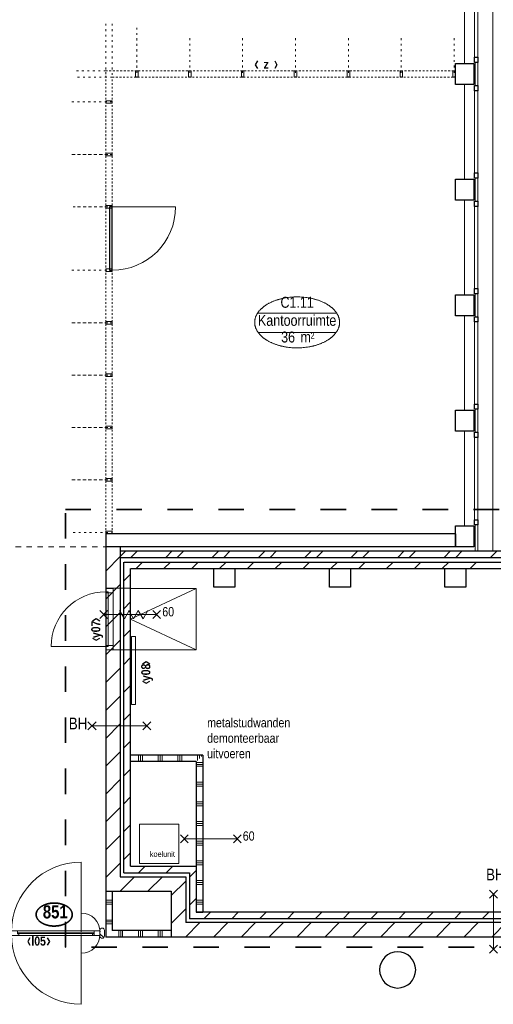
# Model space of a CAD drawing. Header units: millimetres. Extents: x 274611 to 571164, y 158736 to 298905.
# Tile 75 of 172: x 498463 to 505683, y 203819 to 218809. Entities that reach past the tile are written whole.
import ezdxf
from ezdxf.enums import TextEntityAlignment as Align

# ---------------------------------------------------------------- set-up
doc = ezdxf.new("R2010")
doc.units = ezdxf.units.MM
doc.header["$LTSCALE"] = 400
doc.header["$PDMODE"] = 1
doc.header["$PDSIZE"] = 15
for name, pattern in [('STYLE_01', [0.416641, 0.208282, -0.208359]), ('STYLE_05', [0.208282, 0.069427, -0.138855]), ('STYLE_06', [1.041641, 0.625, -0.208282, 0.069427, -0.138931]), ('STYLE_21', [0.138889, 0.069444, -0.069444]), ('STYLE_22', [1.944444, 0.972222, -0.972222])]:
    doc.linetypes.add(name, pattern=pattern)
for name, color, linetype, lineweight in [('BA-Brandveiligheid', 7, 'Continuous', 15), ('Binnenkozijnen', 140, 'Continuous', 15), ('Buitenkozijnen', 140, 'Continuous', 15), ('Detailaanduiding', 5, 'Continuous', 70), ('Fragmentaanduiding', 1, 'STYLE_22', 35), ('Interieur-deur', 43, 'Continuous', 9), ('Interieur-scheidingswand-horizontaal', 5, 'Continuous', 25), ('Interieur-systeemwand glas', 140, 'STYLE_21', 15), ('Kozijnmerken', 43, 'Continuous', 9), ('Lijn-stramien', 5, 'STYLE_06', 9), ('mat-baksteen', 5, 'Continuous', 25), ('mat-beton (ihwg)', 5, 'Continuous', 25), ('mat-glas-hor', 5, 'Continuous', 15), ('mat-kalkzandsteen', 5, 'Continuous', 25), ('mat-naaldhout', 140, 'Continuous', 15), ('mat-scheidingswand-horizontaal', 5, 'Continuous', 25), ('mat-scheidingswand-vertikaal', 5, 'Continuous', 25), ('None', 7, 'Continuous', 9), ('Ruimtenummers', 5, 'Continuous', 25), ('Tekst', 140, 'Continuous', 15)]:
    doc.layers.add(name, color=color, linetype=linetype, lineweight=lineweight)
doc.styles.add('Abadi MT Condensed Light', font='txt', dxfattribs={"height": 176.388889})
doc.styles.add('Arial Narrow', font='ARIALN.TTF', dxfattribs={"height": 222.25})
doc.styles.add('Arial Narrow (bold)', font='ARIALNB.TTF', dxfattribs={"height": 172.861111})
doc.styles.get("Standard").update_dxf_attribs({"font": 'arial.ttf'})

# ---------------------------------------------------------------- blocks, each defined once
blk = doc.blocks.new('*X358')
at = {"layer": 'None', "lineweight": 9}
for p, q in [((-8100, 5471), (-8100, 5571)), ((-8070, 5471), (-8070, 5571)), ((-8040, 5471), (-8040, 5571)), ((-7800, 5471), (-7800, 5571)), ((-7770, 5471), (-7770, 5571)), ((-7740, 5471), (-7740, 5571)), ((-7500, 5471), (-7500, 5571)), ((-7470, 5471), (-7470, 5571)), ((-7440, 5471), (-7440, 5571)), ((-7200, 5490), (-7200, 5571)), ((-7170, 5520), (-7170, 5571)), ((-7140, 5550), (-7140, 5571))]:
    blk.add_line(p, q, dxfattribs=at)
blk = doc.blocks.new('*X359')
at = {"layer": 'None', "lineweight": 9}
for p, q in [((-7218.9, 5460), (-7118.9, 5460)), ((-7218.9, 5430), (-7118.9, 5430)), ((-7218.9, 5400), (-7118.9, 5400)), ((-7218.9, 5160), (-7118.9, 5160)), ((-7218.9, 5130), (-7118.9, 5130)), ((-7218.9, 5100), (-7118.9, 5100)), ((-7218.9, 4860), (-7118.9, 4860)), ((-7218.9, 4830), (-7118.9, 4830)), ((-7218.9, 4800), (-7118.9, 4800)), ((-7218.9, 4560), (-7118.9, 4560)), ((-7218.9, 4530), (-7118.9, 4530)), ((-7218.9, 4500), (-7118.9, 4500)), ((-7218.9, 4260), (-7118.9, 4260)), ((-7218.9, 4230), (-7118.9, 4230)), ((-7218.9, 4200), (-7118.9, 4200)), ((-7218.9, 3960), (-7118.9, 3960)), ((-7218.9, 3930), (-7118.9, 3930)), ((-7218.9, 3900), (-7118.9, 3900)), ((-7218.9, 3660), (-7118.9, 3660)), ((-7218.9, 3630), (-7118.9, 3630)), ((-7218.9, 3600), (-7118.9, 3600)), ((-7218.9, 3360), (-7118.9, 3360)), ((-7218.9, 3330), (-7118.9, 3330)), ((-7218.9, 3300), (-7118.9, 3300))]:
    blk.add_line(p, q, dxfattribs=at)
blk = doc.blocks.new('*X466')
at = {"layer": 'None', "lineweight": 9}
for p, q in [((-8322, 8224), (-8219, 8327)), ((-8322, 7800), (-8219, 7903)), ((-8322, 7376), (-8219, 7479)), ((-8322, 6952), (-8219, 7055)), ((-8322, 6527), (-8219, 6630)), ((-8322, 6103), (-8219, 6206)), ((-8322, 5679), (-8219, 5782)), ((-8322, 5255), (-8219, 5358)), ((-8322, 4830), (-8219, 4933)), ((-8322, 4406), (-8219, 4509)), ((-8322, 3982), (-8219, 4085))]:
    blk.add_line(p, q, dxfattribs=at)
blk = doc.blocks.new('*X467')
at = {"layer": 'None', "lineweight": 9}
for p, q in [((-8599, 8372), (-8379, 8592)), ((-8599, 7947), (-8379, 8167)), ((-8599, 7523), (-8379, 7743)), ((-8599, 7099), (-8379, 7319)), ((-8599, 6675), (-8379, 6895)), ((-8599, 6250), (-8379, 6470)), ((-8599, 5826), (-8379, 6046)), ((-8599, 5402), (-8379, 5622)), ((-8599, 4978), (-8379, 5198)), ((-8599, 4553), (-8379, 4773)), ((-8599, 4129), (-8379, 4349)), ((-8599, 3705), (-8379, 3925))]:
    blk.add_line(p, q, dxfattribs=at)
blk = doc.blocks.new('*U882')
at = {"layer": 'Interieur-deur', "color": 140, "linetype": 'Continuous', "lineweight": 15}
blk.add_line((-7535, 13918), (-8499, 13918), dxfattribs=at)
at = {"layer": 'Interieur-deur', "color": 92, "linetype": 'Continuous', "lineweight": 25}
blk.add_lwpolyline([(-8499, 12952), (-8499, 13918), (-8539, 13918), (-8539, 12952)], close=True, dxfattribs=at)
at = {"layer": 'Interieur-deur', "color": 140, "linetype": 'Continuous', "lineweight": 15}
blk.add_arc((-8499, 13918), 966, 270, 0, dxfattribs=at)
at = {"layer": 'Interieur-systeemwand glas', "color": 43, "linetype": 'Continuous', "lineweight": 9}
for points in [[(-8499, 13898), (-8499, 13938), (-8599, 13938), (-8599, 13898)], [(-8499, 12932), (-8499, 12972), (-8599, 12972), (-8599, 12932)]]:
    blk.add_lwpolyline(points, close=True, dxfattribs=at)
at = {"layer": 'Lijn-stramien', "color": 8, "linetype": 'STYLE_05', "lineweight": 5}
for p, q in [((-8499, 13918), (-9075, 13918)), ((-8499, 12952), (-9075, 12952))]:
    blk.add_line(p, q, dxfattribs=at)
at = {"layer": 'None', "linetype": 'Continuous', "lineweight": 5}
for p in [(-8499, 13918), (-8499, 12952)]:
    blk.add_point(p, dxfattribs=at)
blk = doc.blocks.new('*X890')
at = {"layer": 'None', "lineweight": 5}
blk.add_line((-8775, 2892), (-8774, 2894), dxfattribs=at)
blk = doc.blocks.new('*U891')
at = {"layer": 'mat-glas-hor', "color": 140, "lineweight": 15}
blk.add_lwpolyline([(-8780, 2866), (-9933, 2866), (-9933, 2854), (-8780, 2854)], close=True, dxfattribs=at)
at = {"layer": 'mat-naaldhout', "color": 140, "linetype": 'Continuous', "lineweight": 15}
for points in [[(-9945, 2852), (-9920, 2852), (-9920, 2826), (-10034, 2826), (-10034, 2894), (-9945, 2894)], [(-8775, 2852), (-8800, 2852), (-8800, 2826), (-8686, 2826), (-8686, 2894), (-8775, 2894)]]:
    blk.add_lwpolyline(points, close=True, dxfattribs=at)
at = {"layer": 'None', "color": 43, "linetype": 'Continuous', "lineweight": 9}
for p, q in [((-8971, 3943), (-8971, 2880)), ((-8971, 1777), (-8971, 2840))]:
    blk.add_line(p, q, dxfattribs=at)
at = {"layer": 'None', "color": 8, "lineweight": 5}
blk.add_lwpolyline([(-10034, 2826), (-10034, 2894), (-8775, 2894), (-8775, 2826)], close=True, dxfattribs=at)
at = {"layer": 'None', "color": 43, "linetype": 'Continuous', "lineweight": 9}
for centre, radius, start, end in [((-8971, 2880), 1063, 90, 180), ((-8971, 2880), 286, 0, 90), ((-8971, 2840), 1063, 180, 270), ((-8971, 2840), 285, 270, 0)]:
    blk.add_arc(centre, radius, start, end, dxfattribs=at)
at = {"layer": 'mat-naaldhout', "color": 140}
blk.add_blockref('*X890', (0, 0), dxfattribs=at)
blk = doc.blocks.new('*X30')
at = {"layer": 'None', "lineweight": 5}
blk.add_line((-24, -24), (34, 34), dxfattribs=at)
blk = doc.blocks.new('houten stijl 67 x 114')
at = {"layer": 'mat-naaldhout', "color": 140, "linetype": 'Continuous', "lineweight": 15, "flags": 128}
blk.add_lwpolyline([(33.5, 0), (33.5, 0, -0.4142136), (0, -33.5), (0, -33.5, -0.4142136), (-33.5, 0), (-33.5, 88), (-33.5, 88, -0.4142136), (0, 121.5), (0, 121.5, -0.4142136), (33.5, 88)], format="xyb", close=True, dxfattribs=at)
at = {"layer": 'mat-naaldhout', "color": 140}
blk.add_blockref('*X30', (0, 0), dxfattribs=at)
blk = doc.blocks.new('*U897')
at = {"layer": 'None', "color": 7}
blk.add_blockref('*U891', (0, 0), dxfattribs=at)
at = {"layer": 'None', "color": 7, "xscale": -1}
blk.add_blockref('houten stijl 67 x 114', (-8652, 2816), dxfattribs=at)
blk = doc.blocks.new('Kolom O 550')
at = {"layer": 'mat-beton (ihwg)', "lineweight": 25}
blk.add_circle((0, 0), 275, dxfattribs=at)
blk = doc.blocks.new('Gevelpui best 1410 (2D)')
at = {"layer": 'Buitenkozijnen', "lineweight": 15}
for p, q in [((-260, 0), (-260, -1410)), ((-260, 0), (-210, 0)), ((-210, 0), (-210, -1410)), ((-260, -1410), (-210, -1410))]:
    blk.add_line(p, q, dxfattribs=at)
at = {"layer": 'Buitenkozijnen', "color": 92, "lineweight": 25}
for points in [[(-260, 0), (-210, 0), (-210, -80), (-260, -80)], [(-260, -1330), (-210, -1330), (-210, -1410), (-260, -1410)]]:
    blk.add_lwpolyline(points, close=True, dxfattribs=at)
at = {"layer": 'None', "color": 43, "linetype": 'Continuous', "lineweight": 9}
blk.add_line((-410, 15), (-410, -1425), dxfattribs=at)
blk = doc.blocks.new('*X1029')
at = {"layer": 'None', "lineweight": 9}
for p, q in [((-8379, 8592), (-8291, 8680)), ((-8214, 8580), (-8114, 8680)), ((-7683, 8580), (-7583, 8680)), ((-7507, 8580), (-7407, 8680)), ((-6976, 8580), (-6876, 8680)), ((-6800, 8580), (-6700, 8680)), ((-6269, 8580), (-6169, 8680)), ((-6093, 8580), (-5993, 8680)), ((-5562, 8580), (-5462, 8680)), ((-5386, 8580), (-5286, 8680)), ((-4855, 8580), (-4755, 8680)), ((-4679, 8580), (-4579, 8680)), ((-4148, 8580), (-4048, 8680)), ((-3972, 8580), (-3872, 8680)), ((-3441, 8580), (-3341, 8680)), ((-3264, 8580), (-3164, 8680)), ((-2734, 8580), (-2634, 8680))]:
    blk.add_line(p, q, dxfattribs=at)
blk = doc.blocks.new('*X1050')
at = {"layer": 'None', "lineweight": 9}
for p, q in [((-8136, 8410), (-8036, 8510)), ((-7712, 8410), (-7612, 8510)), ((-7288, 8410), (-7188, 8510)), ((-6864, 8410), (-6764, 8510)), ((-6439, 8410), (-6339, 8510)), ((-6015, 8410), (-5915, 8510)), ((-5591, 8410), (-5491, 8510)), ((-5166, 8410), (-5066, 8510)), ((-4742, 8410), (-4642, 8510)), ((-4318, 8410), (-4218, 8510)), ((-3894, 8410), (-3794, 8510)), ((-3469, 8410), (-3369, 8510)), ((-3045, 8410), (-2945, 8510))]:
    blk.add_line(p, q, dxfattribs=at)
blk = doc.blocks.new('*X1053')
at = {"layer": 'None', "lineweight": 9}
for p, q in [((-7382, 2800), (-7162, 3020)), ((-6958, 2800), (-6738, 3020)), ((-6534, 2800), (-6314, 3020)), ((-6110, 2800), (-5890, 3020)), ((-5685, 2800), (-5465, 3020)), ((-5261, 2800), (-5041, 3020)), ((-4837, 2800), (-4617, 3020)), ((-4412, 2800), (-4192, 3020)), ((-3988, 2800), (-3768, 3020)), ((-3564, 2800), (-3344, 3020)), ((-3140, 2800), (-2920, 3020)), ((-2715, 2800), (-2495, 3020))]:
    blk.add_line(p, q, dxfattribs=at)
blk = doc.blocks.new('*X1054')
at = {"layer": 'None', "lineweight": 9}
for p, q in [((-7102, 3080), (-7002, 3180)), ((-6678, 3080), (-6578, 3180)), ((-6254, 3080), (-6154, 3180)), ((-5830, 3080), (-5730, 3180)), ((-5405, 3080), (-5305, 3180)), ((-4981, 3080), (-4881, 3180)), ((-4557, 3080), (-4457, 3180)), ((-4132, 3080), (-4032, 3180)), ((-3708, 3080), (-3608, 3180)), ((-3284, 3080), (-3184, 3180)), ((-2860, 3080), (-2760, 3180))]:
    blk.add_line(p, q, dxfattribs=at)
blk = doc.blocks.new('*X1056')
at = {"layer": 'None', "lineweight": 9}
for p, q in [((-8379, 3500), (-8159, 3720)), ((-7955, 3500), (-7735, 3720))]:
    blk.add_line(p, q, dxfattribs=at)
blk = doc.blocks.new('*X1057')
at = {"layer": 'None', "lineweight": 9}
for p, q in [((-7599, 3432), (-7379, 3652)), ((-7599, 3008), (-7379, 3228))]:
    blk.add_line(p, q, dxfattribs=at)
blk = doc.blocks.new('*X1058')
at = {"layer": 'None', "lineweight": 9}
for p, q in [((-8099, 3780), (-7999, 3880)), ((-7675, 3780), (-7575, 3880))]:
    blk.add_line(p, q, dxfattribs=at)
blk = doc.blocks.new('*X1059')
at = {"layer": 'None', "lineweight": 9}
for p, q in [((-7319, 3712), (-7219, 3812)), ((-7319, 3288), (-7219, 3388))]:
    blk.add_line(p, q, dxfattribs=at)
blk = doc.blocks.new('*X1060')
at = {"layer": 'None', "lineweight": 9}
for p, q in [((-8599, 3360), (-8499, 3360)), ((-8599, 3330), (-8499, 3330)), ((-8599, 3300), (-8499, 3300)), ((-8599, 3060), (-8499, 3060)), ((-8599, 3030), (-8499, 3030)), ((-8599, 3000), (-8499, 3000))]:
    blk.add_line(p, q, dxfattribs=at)
blk = doc.blocks.new('*X1213')
at = {"layer": 'None', "lineweight": 9}
for p, q in [((-8400, 2800), (-8400, 2900)), ((-8370, 2800), (-8370, 2900)), ((-8340, 2800), (-8340, 2900)), ((-8100, 2800), (-8100, 2900)), ((-8070, 2800), (-8070, 2900)), ((-8040, 2800), (-8040, 2900)), ((-7800, 2800), (-7800, 2900)), ((-7770, 2800), (-7770, 2900)), ((-7740, 2800), (-7740, 2900))]:
    blk.add_line(p, q, dxfattribs=at)
blk = doc.blocks.new('0BH  X')
at = {"layer": 'BA-Brandveiligheid', "color": 7, "linetype": 'Continuous', "lineweight": 15}
for p, q in [((-480, 62), (-357, -62)), ((-480, -62), (-357, 62)), ((-418, 0), (418, 0)), ((480, 62), (357, -62)), ((480, -62), (357, 62))]:
    blk.add_line(p, q, dxfattribs=at)
at = {"layer": 'BA-Brandveiligheid', "color": 43, "insert": (-773, 124), "char_height": 177.8, "attachment_point": 1, "style": 'Arial Narrow'}
blk.add_mtext('BH', dxfattribs=at)
blk = doc.blocks.new('0BH  Y')
at = {"layer": 'BA-Brandveiligheid', "color": 7, "linetype": 'Continuous', "lineweight": 15}
for p, q in [((-62, 480), (62, 357)), ((62, 480), (-62, 357)), ((0, -418), (0, 418)), ((-62, -480), (62, -357)), ((62, -480), (-62, -357))]:
    blk.add_line(p, q, dxfattribs=at)
at = {"layer": 'BA-Brandveiligheid', "color": 43, "insert": (-113, 805), "char_height": 177.8, "attachment_point": 1, "style": 'Arial Narrow'}
blk.add_mtext('BH', dxfattribs=at)
blk = doc.blocks.new('Kolom 280x320')
at = {"layer": 'mat-beton (ihwg)', "lineweight": 25}
blk.add_lwpolyline([(-300, 160), (-20, 160), (-20, -160), (-300, -160)], close=True, dxfattribs=at)
at = {"layer": 'None', "color": 92, "linetype": 'Continuous', "lineweight": 5}
blk.add_point((0, 0), dxfattribs=at)
blk = doc.blocks.new('Ruimtenummer UV 50')
at = {"layer": 'Ruimtenummers', "color": 8, "lineweight": 5}
for p, q in [((602, 157), (-602, 157)), ((595, -137), (-595, -137))]:
    blk.add_line(p, q, dxfattribs=at)
blk.add_open_spline([(-323, 354), (-173, 406), (173, 406), (323, 354), (473, 302), (560, 212), (647, 122), (647, 18), (647, -86), (560, -176), (473, -266), (323, -318), (173, -370), (-173, -370), (-323, -318), (-474, -266), (-560, -176), (-647, -86), (-647, 18), (-647, 122), (-560, 212), (-474, 302), (-323, 354)], degree=2, knots=[0, 0, 0, 0.09962, 0.19924, 0.19924, 0.283607, 0.283607, 0.349619, 0.349619, 0.415638, 0.415638, 0.5, 0.5, 0.59962, 0.69924, 0.69924, 0.783607, 0.783607, 0.849619, 0.849619, 0.915638, 0.915638, 1, 1, 1], dxfattribs=at)
at = {"layer": 'Ruimtenummers', "attachment_point": 2, "style": 'Arial Narrow'}
for s, insert, char_height in [(' 2', (220, -133), 96.8), (' m', (104, -122), 165.9)]:
    blk.add_mtext(s, dxfattribs=dict(at, insert=insert, char_height=char_height))
at = {"layer": 'Ruimtenummers', "style": 'Arial Narrow'}
for tag, p in [('Nummer', (0, 407)), ('Naam', (0, 132)), ('Oppervlak', (-138, -122))]:
    blk.add_attdef(tag, text='', height=166, dxfattribs=at).set_placement(p, align=Align.TOP_CENTER)
blk = doc.blocks.new('*U1269')
at = {"layer": 'Interieur-systeemwand glas', "color": 43, "linetype": 'Continuous', "lineweight": 9}
blk.add_lwpolyline([(-3309, 15990), (-3309, 15890), (-3269, 15890), (-3269, 15990)], close=True, dxfattribs=at)
at = {"layer": 'Interieur-systeemwand glas', "color": 43, "linetype": 'Continuous', "lineweight": 15}
blk.add_point((-3289, 15990), dxfattribs=at)
blk = doc.blocks.new('Kozijnmerk 50')
at = {"layer": 'Kozijnmerken', "color": 92, "linetype": 'Continuous', "lineweight": 25}
for points in [[(-132, 51), (-165, -6), (-132, -62)], [(132, 51), (165, -6), (132, -62)]]:
    blk.add_lwpolyline(points, dxfattribs=at)
at = {"layer": 'None', "color": 43, "style": 'Arial Narrow (bold)'}
blk.add_attdef('merk', text='', height=138, dxfattribs=at).set_placement((0, 0), align=Align.MIDDLE_CENTER)
blk = doc.blocks.new('Detail')
at = {"layer": 'Detailaanduiding', "color": 1, "linetype": 'Continuous', "lineweight": 35}
blk.add_open_spline([(-134, 154), (-70, 177), (77, 177), (141, 154), (205, 130), (242, 90), (278, 49), (278, 2), (278, -45), (242, -85), (205, -126), (141, -149), (77, -173), (-70, -173), (-134, -149), (-198, -126), (-235, -85), (-272, -45), (-272, 2), (-272, 49), (-235, 90), (-198, 130), (-134, 154)], degree=2, knots=[0, 0, 0, 0.097932, 0.195864, 0.195864, 0.280023, 0.280023, 0.347931, 0.347931, 0.415846, 0.415846, 0.5, 0.5, 0.597932, 0.695864, 0.695864, 0.780023, 0.780023, 0.847931, 0.847931, 0.915846, 0.915846, 1, 1, 1], dxfattribs=at)
at = {"layer": 'Detailaanduiding', "style": 'Arial Narrow (bold)'}
blk.add_attdef('Detail', text='', height=198, dxfattribs=at).set_placement((-170, 142), align=Align.TOP_LEFT)
at = {"layer": 'None', "color": 0, "flags": 1}
blk.add_attdef('Fragment', (-272, -528), '', height=198, dxfattribs=at)
blk = doc.blocks.new('Deur 934')
at = {"layer": 'Buitenkozijnen', "color": 43, "lineweight": 9}
blk.add_lwpolyline([(-467, 0), (467, 0), (467, -114), (-467, -114)], close=True, dxfattribs=at)
at = {"layer": 'Buitenkozijnen', "color": 140, "lineweight": 15}
for points in [[(-467, 0), (-400, 0), (-400, -114), (-467, -114)], [(-415, 0), (415, 0), (415, -40), (-415, -40)], [(400, 0), (467, 0), (467, -114), (400, -114)]]:
    blk.add_lwpolyline(points, close=True, dxfattribs=at)
at = {"layer": 'None', "color": 43, "linetype": 'Continuous', "lineweight": 9}
blk.add_line((415, 830), (415, 0), dxfattribs=at)
blk.add_arc((415, 0), 830, 90, 180, dxfattribs=at)
blk = doc.blocks.new('*U1551')
at = {"layer": 'None', "color": 8, "linetype": 'Continuous', "lineweight": 5}
for p in [(-8102, 7773), (-7956, 7773)]:
    blk.add_line(p, (-8029, 7647), dxfattribs=at)
blk = doc.blocks.new('*U1552')
at = {"layer": 'None', "color": 8, "linetype": 'Continuous', "lineweight": 5}
for p in [(-8247, 7773), (-8102, 7773)]:
    blk.add_line(p, (-8175, 7647), dxfattribs=at)
blk = doc.blocks.new('*U1553')
at = {"layer": 'None', "color": 8, "linetype": 'Continuous', "lineweight": 5}
for p in [(-8386, 7773), (-8241, 7773)]:
    blk.add_line(p, (-8314, 7647), dxfattribs=at)
blk = doc.blocks.new('*U1554')
at = {"layer": 'BA-Brandveiligheid', "color": 7, "linetype": 'Continuous', "lineweight": 15}
for p, q in [((-8688, 7770), (-8569, 7651)), ((-8688, 7651), (-8569, 7770)), ((-7761, 7770), (-7880, 7651)), ((-7761, 7651), (-7880, 7770))]:
    blk.add_line(p, q, dxfattribs=at)
at = {"layer": 'None', "color": 7, "linetype": 'Continuous', "lineweight": 15}
blk.add_line((-7820, 7710), (-8628, 7710), dxfattribs=at)
at = {"layer": 'None', "color": 7}
for name in ['*U1553', '*U1552', '*U1551']:
    blk.add_blockref(name, (0, 0), dxfattribs=at)
blk = doc.blocks.new('*U1555')
at = {"layer": 'None', "color": 7}
blk.add_blockref('*U1554', (0, 0), dxfattribs=at)
at = {"layer": 'BA-Brandveiligheid', "color": 43, "insert": (-7736, 7824), "char_height": 141.1, "attachment_point": 1, "style": 'Arial Narrow'}
blk.add_mtext('60', dxfattribs=at)
blk = doc.blocks.new('*U1572')
at = {"layer": 'BA-Brandveiligheid', "color": 7, "linetype": 'Continuous', "lineweight": 15}
for p, q in [((-7461, 4356), (-7341, 4237)), ((-7461, 4237), (-7341, 4356)), ((-6534, 4356), (-6653, 4237)), ((-6534, 4237), (-6653, 4356))]:
    blk.add_line(p, q, dxfattribs=at)
at = {"layer": 'None', "color": 7, "linetype": 'Continuous', "lineweight": 15}
blk.add_line((-6593, 4296), (-7401, 4296), dxfattribs=at)
at = {"layer": 'BA-Brandveiligheid', "color": 43, "insert": (-6509, 4410), "char_height": 141.1, "attachment_point": 1, "style": 'Arial Narrow'}
blk.add_mtext('60', dxfattribs=at)
blk = doc.blocks.new('*U1603')
at = {"layer": 'Interieur-systeemwand glas', "color": 43, "linetype": 'Continuous', "lineweight": 9}
for points in [[(-8103, 15990), (-8103, 15890), (-8143, 15890), (-8143, 15990)], [(-8599, 15534), (-8499, 15534), (-8499, 15494), (-8599, 15494)]]:
    blk.add_lwpolyline(points, close=True, dxfattribs=at)
at = {"layer": 'Interieur-systeemwand glas', "color": 43, "linetype": 'Continuous', "lineweight": 15}
for p in [(-8123, 15990), (-8499, 15514), (-8499, 15514)]:
    blk.add_point(p, dxfattribs=at)
at = {"layer": 'Lijn-stramien', "color": 8, "linetype": 'STYLE_05', "lineweight": 5}
for p, q in [((-8599, 15990), (-9055, 15990)), ((-8499, 15890), (-9055, 15890)), ((-8499, 15514), (-9055, 15514))]:
    blk.add_line(p, q, dxfattribs=at)
at = {"layer": 'None', "linetype": 'Continuous', "lineweight": 5}
blk.add_point((-8103, 15940), dxfattribs=at)
blk = doc.blocks.new('*U1606')
at = {"layer": 'Lijn-stramien', "color": 8, "linetype": 'STYLE_05', "lineweight": 5}
for p, q in [((-8599, 16705), (-8599, 15990)), ((-8499, 16705), (-8499, 15890)), ((-8123, 16645), (-8123, 15990))]:
    blk.add_line(p, q, dxfattribs=at)
at = {"layer": 'None', "color": 7}
blk.add_blockref('*U1603', (0, 0), dxfattribs=at)
blk = doc.blocks.new('*U1608')
at = {"layer": 'Interieur-systeemwand glas', "color": 43, "linetype": 'Continuous', "lineweight": 9}
blk.add_lwpolyline([(-8599, 14736), (-8499, 14736), (-8499, 14696), (-8599, 14696)], close=True, dxfattribs=at)
at = {"layer": 'Interieur-systeemwand glas', "color": 43, "linetype": 'Continuous', "lineweight": 15}
for p in [(-8599, 15514), (-8599, 14716)]:
    blk.add_point(p, dxfattribs=at)
at = {"layer": 'Lijn-stramien', "color": 8, "linetype": 'STYLE_05', "lineweight": 5}
for p, q in [((-8503, 15514), (-9133, 15514)), ((-9093, 14716), (-8499, 14716))]:
    blk.add_line(p, q, dxfattribs=at)
blk = doc.blocks.new('*U1610')
at = {"layer": 'Interieur-systeemwand glas', "color": 43, "linetype": 'Continuous', "lineweight": 9}
blk.add_lwpolyline([(-8599, 13938), (-8499, 13938), (-8499, 13898), (-8599, 13898)], close=True, dxfattribs=at)
at = {"layer": 'Interieur-systeemwand glas', "color": 43, "linetype": 'Continuous', "lineweight": 15}
for p in [(-8599, 14716), (-8599, 13918)]:
    blk.add_point(p, dxfattribs=at)
at = {"layer": 'Lijn-stramien', "color": 8, "linetype": 'STYLE_05', "lineweight": 5}
for p, q in [((-8503, 14716), (-9133, 14716)), ((-9093, 13918), (-8499, 13918))]:
    blk.add_line(p, q, dxfattribs=at)
blk = doc.blocks.new('*U1612')
at = {"layer": 'Interieur-systeemwand glas', "color": 43, "linetype": 'Continuous', "lineweight": 9}
blk.add_lwpolyline([(-8599, 12174), (-8499, 12174), (-8499, 12134), (-8599, 12134)], close=True, dxfattribs=at)
at = {"layer": 'Interieur-systeemwand glas', "color": 43, "linetype": 'Continuous', "lineweight": 15}
for p in [(-8599, 12952), (-8599, 12154)]:
    blk.add_point(p, dxfattribs=at)
at = {"layer": 'Lijn-stramien', "color": 8, "linetype": 'STYLE_05', "lineweight": 5}
for p, q in [((-8503, 12952), (-9133, 12952)), ((-9093, 12154), (-8499, 12154))]:
    blk.add_line(p, q, dxfattribs=at)
blk = doc.blocks.new('*U1614')
at = {"layer": 'Interieur-systeemwand glas', "color": 43, "linetype": 'Continuous', "lineweight": 9}
blk.add_lwpolyline([(-8599, 11376), (-8499, 11376), (-8499, 11336), (-8599, 11336)], close=True, dxfattribs=at)
at = {"layer": 'Interieur-systeemwand glas', "color": 43, "linetype": 'Continuous', "lineweight": 15}
for p in [(-8599, 12154), (-8599, 11356)]:
    blk.add_point(p, dxfattribs=at)
at = {"layer": 'Lijn-stramien', "color": 8, "linetype": 'STYLE_05', "lineweight": 5}
for p, q in [((-8503, 12154), (-9133, 12154)), ((-9093, 11356), (-8499, 11356))]:
    blk.add_line(p, q, dxfattribs=at)
blk = doc.blocks.new('*U1616')
at = {"layer": 'Interieur-systeemwand glas', "color": 43, "linetype": 'Continuous', "lineweight": 9}
blk.add_lwpolyline([(-8599, 10578), (-8499, 10578), (-8499, 10538), (-8599, 10538)], close=True, dxfattribs=at)
at = {"layer": 'Interieur-systeemwand glas', "color": 43, "linetype": 'Continuous', "lineweight": 15}
for p in [(-8599, 11356), (-8599, 10558)]:
    blk.add_point(p, dxfattribs=at)
at = {"layer": 'Lijn-stramien', "color": 8, "linetype": 'STYLE_05', "lineweight": 5}
for p, q in [((-8503, 11356), (-9133, 11356)), ((-9093, 10558), (-8499, 10558))]:
    blk.add_line(p, q, dxfattribs=at)
blk = doc.blocks.new('*U1618')
at = {"layer": 'Interieur-systeemwand glas', "color": 43, "linetype": 'Continuous', "lineweight": 9}
blk.add_lwpolyline([(-8599, 9780), (-8499, 9780), (-8499, 9740), (-8599, 9740)], close=True, dxfattribs=at)
at = {"layer": 'Interieur-systeemwand glas', "color": 43, "linetype": 'Continuous', "lineweight": 15}
for p in [(-8599, 10558), (-8599, 9760)]:
    blk.add_point(p, dxfattribs=at)
at = {"layer": 'Lijn-stramien', "color": 8, "linetype": 'STYLE_05', "lineweight": 5}
for p, q in [((-8503, 10558), (-9133, 10558)), ((-9093, 9760), (-8499, 9760))]:
    blk.add_line(p, q, dxfattribs=at)
blk = doc.blocks.new('*U1620')
at = {"layer": 'Interieur-systeemwand glas', "color": 43, "linetype": 'Continuous', "lineweight": 9}
blk.add_lwpolyline([(-8599, 8982), (-8499, 8982), (-8499, 8942), (-8599, 8942)], close=True, dxfattribs=at)
at = {"layer": 'Interieur-systeemwand glas', "color": 43, "linetype": 'Continuous', "lineweight": 15}
for p in [(-8599, 9760), (-8599, 8962)]:
    blk.add_point(p, dxfattribs=at)
at = {"layer": 'Lijn-stramien', "color": 8, "linetype": 'STYLE_05', "lineweight": 5}
for p, q in [((-8503, 9760), (-9133, 9760)), ((-9093, 8962), (-8499, 8962))]:
    blk.add_line(p, q, dxfattribs=at)
blk = doc.blocks.new('*U1622')
at = {"layer": 'Interieur-systeemwand glas', "color": 43, "linetype": 'Continuous', "lineweight": 9}
blk.add_lwpolyline([(-8143, 15990), (-8103, 15990), (-8103, 15890), (-8143, 15890)], close=True, dxfattribs=at)
at = {"layer": 'Interieur-systeemwand glas', "color": 43, "linetype": 'Continuous', "lineweight": 15}
for p in [(-8123, 15990), (-7317, 15990)]:
    blk.add_point(p, dxfattribs=at)
at = {"layer": 'Lijn-stramien', "color": 8, "linetype": 'STYLE_05', "lineweight": 5}
for p, q in [((-8123, 16484), (-8123, 15890)), ((-7317, 16484), (-7317, 15890))]:
    blk.add_line(p, q, dxfattribs=at)
blk = doc.blocks.new('*U1624')
at = {"layer": 'Interieur-systeemwand glas', "color": 43, "linetype": 'Continuous', "lineweight": 9}
blk.add_lwpolyline([(-7337, 15990), (-7297, 15990), (-7297, 15890), (-7337, 15890)], close=True, dxfattribs=at)
at = {"layer": 'Interieur-systeemwand glas', "color": 43, "linetype": 'Continuous', "lineweight": 15}
for p in [(-7317, 15990), (-6511, 15990)]:
    blk.add_point(p, dxfattribs=at)
at = {"layer": 'Lijn-stramien', "color": 8, "linetype": 'STYLE_05', "lineweight": 5}
for p, q in [((-7317, 16484), (-7317, 15890)), ((-6511, 16484), (-6511, 15890))]:
    blk.add_line(p, q, dxfattribs=at)
blk = doc.blocks.new('*U1626')
at = {"layer": 'Interieur-systeemwand glas', "color": 43, "linetype": 'Continuous', "lineweight": 9}
blk.add_lwpolyline([(-6531, 15990), (-6491, 15990), (-6491, 15890), (-6531, 15890)], close=True, dxfattribs=at)
at = {"layer": 'Interieur-systeemwand glas', "color": 43, "linetype": 'Continuous', "lineweight": 15}
for p in [(-6511, 15990), (-5705, 15990)]:
    blk.add_point(p, dxfattribs=at)
at = {"layer": 'Lijn-stramien', "color": 8, "linetype": 'STYLE_05', "lineweight": 5}
for p, q in [((-6511, 16484), (-6511, 15890)), ((-5705, 16484), (-5705, 15890))]:
    blk.add_line(p, q, dxfattribs=at)
blk = doc.blocks.new('*U1628')
at = {"layer": 'Interieur-systeemwand glas', "color": 43, "linetype": 'Continuous', "lineweight": 9}
blk.add_lwpolyline([(-5725, 15990), (-5685, 15990), (-5685, 15890), (-5725, 15890)], close=True, dxfattribs=at)
at = {"layer": 'Interieur-systeemwand glas', "color": 43, "linetype": 'Continuous', "lineweight": 15}
for p in [(-5705, 15990), (-4899, 15990)]:
    blk.add_point(p, dxfattribs=at)
at = {"layer": 'Lijn-stramien', "color": 8, "linetype": 'STYLE_05', "lineweight": 5}
for p, q in [((-5705, 16484), (-5705, 15890)), ((-4899, 16484), (-4899, 15890))]:
    blk.add_line(p, q, dxfattribs=at)
blk = doc.blocks.new('*U1630')
at = {"layer": 'Interieur-systeemwand glas', "color": 43, "linetype": 'Continuous', "lineweight": 9}
blk.add_lwpolyline([(-4919, 15990), (-4879, 15990), (-4879, 15890), (-4919, 15890)], close=True, dxfattribs=at)
at = {"layer": 'Interieur-systeemwand glas', "color": 43, "linetype": 'Continuous', "lineweight": 15}
for p in [(-4899, 15990), (-4093, 15990)]:
    blk.add_point(p, dxfattribs=at)
at = {"layer": 'Lijn-stramien', "color": 8, "linetype": 'STYLE_05', "lineweight": 5}
for p, q in [((-4899, 16484), (-4899, 15890)), ((-4093, 16484), (-4093, 15890))]:
    blk.add_line(p, q, dxfattribs=at)
blk = doc.blocks.new('*U1632')
at = {"layer": 'Interieur-systeemwand glas', "color": 43, "linetype": 'Continuous', "lineweight": 9}
blk.add_lwpolyline([(-4113, 15990), (-4073, 15990), (-4073, 15890), (-4113, 15890)], close=True, dxfattribs=at)
at = {"layer": 'Interieur-systeemwand glas', "color": 43, "linetype": 'Continuous', "lineweight": 15}
for p in [(-4093, 15990), (-3287, 15990)]:
    blk.add_point(p, dxfattribs=at)
at = {"layer": 'Lijn-stramien', "color": 8, "linetype": 'STYLE_05', "lineweight": 5}
for p, q in [((-4093, 16484), (-4093, 15890)), ((-3287, 16484), (-3287, 15890))]:
    blk.add_line(p, q, dxfattribs=at)

msp = doc.modelspace()

# ---------------------------------------------------------------- linework, layer by layer
at = {"layer": 'Binnenkozijnen', "color": 140, "linetype": 'Continuous', "lineweight": 15}
msp.add_lwpolyline([(500167.08545, 209416.24352), (500227.08545, 209416.24352), (500227.08545, 208382.24352), (500167.08545, 208382.24352)], close=True, dxfattribs=at)
at = {"layer": 'Buitenkozijnen', "color": 43, "lineweight": 9, "flags": 128}
msp.add_lwpolyline([(505654.18474, 234416.95664), (505674.18474, 234416.95664), (505674.18474, 210721.95664), (505654.18474, 210721.95664)], dxfattribs=at)
at = {"layer": 'Buitenkozijnen', "lineweight": 15}
for points in [[(505404.18474, 218156.95664), (505444.22537, 218156.95664), (505444.22537, 217806.95664), (505404.18474, 217806.95664)], [(505404.18474, 216396.95664), (505444.22537, 216396.95664), (505444.22537, 216046.95664), (505404.18474, 216046.95664)], [(505404.18474, 214636.95664), (505444.22537, 214636.95664), (505444.22537, 214286.95664), (505404.18474, 214286.95664)], [(505404.18474, 212876.95664), (505444.22537, 212876.95664), (505444.22537, 212526.95664), (505404.18474, 212526.95664)], [(505404.18474, 211116.95664), (505444.22537, 211116.95664), (505444.22537, 210721.95664), (505404.18474, 210721.95664)]]:
    msp.add_lwpolyline(points, close=True, dxfattribs=at)
at = {"layer": 'Fragmentaanduiding', "lineweight": 35}
msp.add_lwpolyline([(499160.18474, 211351.95664), (520167.39328, 211351.95664), (520167.39328, 204686.43901), (499160.18474, 204686.43901)], close=True, dxfattribs=at)
at = {"layer": 'Interieur-systeemwand glas', "lineweight": 15}
for p, q in [((499774.18474, 218031.95664), (505104.18474, 218031.95664)), ((499774.18474, 210981.95664), (499774.18474, 218031.95664)), ((499874.18474, 217931.95664), (505104.18474, 217931.95664)), ((499874.18474, 210981.95664), (499874.18474, 217931.95664))]:
    msp.add_line(p, q, dxfattribs=at)
at = {"layer": 'mat-baksteen', "lineweight": 25}
for p, q in [((499994.18474, 210721.95664), (520129.18474, 210721.95664)), ((499994.18474, 210621.95664), (520129.18474, 210621.95664))]:
    msp.add_line(p, q, dxfattribs=at)
at = {"layer": 'mat-beton (ihwg)', "lineweight": 25}
for p, q in [((499774.18474, 210981.95664), (499774.18474, 210781.95664)), ((505104.18474, 210981.95664), (499774.18474, 210981.95664)), ((505104.18474, 210981.95664), (505104.18474, 210781.95664)), ((505104.18474, 210781.95664), (499774.18474, 210781.95664))]:
    msp.add_line(p, q, dxfattribs=at)
at = {"layer": 'mat-kalkzandsteen', "lineweight": 25}
for p, q in [((499774.18474, 210781.95664), (499774.18474, 205541.94756)), ((499994.18474, 210781.95664), (499994.18474, 205761.94756)), ((500051.18474, 205821.95664), (500051.18474, 210551.95664)), ((500054.18474, 210551.95664), (519954.18474, 210551.95664)), ((500154.18474, 205921.95664), (500154.18474, 210451.95664)), ((500157.18474, 210451.95664), (519624.18474, 210451.95664)), ((500051.18474, 205821.95664), (501054.22537, 205821.95664)), ((500154.18474, 205921.95664), (501154.22537, 205921.95664)), ((501054.22537, 205821.95664), (501054.22537, 205121.95664)), ((501154.22537, 205921.95664), (501154.22537, 205221.95664)), ((499994.18474, 205761.94756), (500994.22537, 205761.94756)), ((500994.22537, 205761.94756), (500994.22537, 205061.95664)), ((499774.18474, 205541.94756), (500774.22537, 205541.94756)), ((500774.22537, 205541.94756), (500774.22537, 204841.95664)), ((519724.18474, 205221.95664), (501154.22537, 205221.95664)), ((519724.18474, 205121.95664), (501054.22537, 205121.95664)), ((519784.18474, 205061.95664), (500994.22537, 205061.95664)), ((520004.18474, 204841.95664), (500774.22537, 204841.95664))]:
    msp.add_line(p, q, dxfattribs=at)
at = {"layer": 'mat-scheidingswand-horizontaal', "lineweight": 25}
for p, q in [((501254.22537, 207613.13633), (500154.18474, 207613.13633)), ((501154.22537, 207513.13633), (500154.18474, 207513.13633)), ((500774.22537, 204941.95664), (499874.18474, 204941.95664)), ((500774.22537, 204841.95664), (499774.18474, 204841.95664))]:
    msp.add_line(p, q, dxfattribs=at)
at = {"layer": 'mat-scheidingswand-vertikaal', "lineweight": 25}
for p, q in [((501254.22537, 207613.13633), (501254.22537, 205221.95664)), ((501154.22537, 207513.13633), (501154.22537, 205221.95664)), ((499774.18474, 205541.94756), (499774.18474, 204841.95664)), ((499774.18474, 205541.94756), (499874.18474, 205541.94756)), ((499874.18474, 205541.94756), (499874.18474, 204941.95664)), ((501154.22537, 205221.95664), (501254.22537, 205221.95664))]:
    msp.add_line(p, q, dxfattribs=at)
at = {"layer": 'None', "color": 8, "linetype": 'STYLE_01', "lineweight": 5}
msp.add_line((492234.18474, 210781.95664), (505104.18474, 210781.95664), dxfattribs=at)
at = {"layer": 'None', "color": 8, "linetype": 'Continuous', "lineweight": 5}
for p, q in [((501152.6807, 210149.95664), (500152.6807, 209682.95664)), ((500152.6807, 209682.95664), (501152.6807, 209215.95664)), ((500154.18474, 206771.95664), (500154.18474, 206671.95664))]:
    msp.add_line(p, q, dxfattribs=at)
at = {"layer": 'None', "color": 43, "linetype": 'Continuous', "lineweight": 9}
msp.add_lwpolyline([(499774.18474, 210152.36322), (500154.18474, 210152.36322), (500154.18474, 209215.95664), (499774.18474, 209215.95664)], close=True, dxfattribs=at)
at = {"layer": 'None', "color": 8, "linetype": 'Continuous', "lineweight": 5}
for points in [[(500152.6807, 210149.95664), (501152.6807, 210149.95664), (501152.6807, 209215.95664), (500152.6807, 209215.95664)], [(500890.18474, 206561.58119), (500890.18474, 205961.58119), (500290.18474, 205961.58119), (500290.18474, 206561.58119)]]:
    msp.add_lwpolyline(points, close=True, dxfattribs=at)

# ---------------------------------------------------------------- block references
at = {"layer": 'Binnenkozijnen', "color": 7}
for name in ['*U1269', '*U882']:
    msp.add_blockref(name, (508373.12537, 202041.95664), dxfattribs=at)
at = {"layer": 'Buitenkozijnen', "color": 7}
for p in [(505654.18474, 219566.95664), (505654.18474, 217806.95664), (505654.18474, 216046.95664), (505654.18474, 214286.95664), (505654.18474, 212526.95664)]:
    msp.add_blockref('Gevelpui best 1410 (2D)', p, dxfattribs=at)
at = {"layer": 'Detailaanduiding', "color": 7}
msp.add_blockref('Detail', (498986.60682, 205182.966), dxfattribs=at).add_auto_attribs({'Detail': '851'})
at = {"layer": 'Interieur-scheidingswand-horizontaal', "color": 7}
for name in ['*U1622', '*U1624', '*U1626', '*U1628', '*U1630', '*U1632', '*U1608', '*U1610', '*U1612', '*U1614', '*U1616', '*U1618', '*U1620']:
    msp.add_blockref(name, (508373.12537, 202041.95664), dxfattribs=at)
at = {"layer": 'Kozijnmerken', "color": 7}
for p, values in [((502220.18474, 218130.01499), {'merk': 'z'}), ((498752.41485, 204782.07626), {'merk': 'l05'})]:
    msp.add_blockref('Kozijnmerk 50', p, dxfattribs=at).add_auto_attribs(values)
at = {"layer": 'Kozijnmerken', "color": 7, "rotation": 90}
for p, values in [((499623.31328, 209526.47191), {'merk': 'y07'}), ((500385.54372, 208871.95664), {'merk': 'y08'})]:
    msp.add_blockref('Kozijnmerk 50', p, dxfattribs=at).add_auto_attribs(values)
at = {"layer": 'mat-baksteen'}
msp.add_blockref('*X1029', (508373.12537, 202041.95664), dxfattribs=at)
at = {"layer": 'mat-beton (ihwg)', "color": 7}
for p in [(505404.18474, 217981.95664), (505404.18474, 216221.95664), (505404.18474, 214461.95664), (505404.18474, 212701.95664), (505404.18474, 210941.95664)]:
    msp.add_blockref('Kolom 280x320', p, dxfattribs=at)
at = {"layer": 'mat-beton (ihwg)', "color": 7, "rotation": 90}
for p in [(501584.18474, 210471.95664), (501584.18474, 210471.95664), (503344.18474, 210471.95664), (505104.18474, 210471.95664)]:
    msp.add_blockref('Kolom 280x320', p, dxfattribs=at)
at = {"layer": 'mat-beton (ihwg)', "color": 7, "xscale": -1, "rotation": 270}
msp.add_blockref('Kolom O 550', (504224.18474, 204341.95664), dxfattribs=at)
at = {"layer": 'mat-kalkzandsteen'}
for name in ['*X467', '*X1050', '*X466', '*X1058', '*X1059', '*X1056', '*X1057', '*X1054', '*X1053']:
    msp.add_blockref(name, (508373.12537, 202041.95664), dxfattribs=at)
at = {"layer": 'mat-scheidingswand-horizontaal'}
for name in ['*X358', '*X1213']:
    msp.add_blockref(name, (508373.12537, 202041.95664), dxfattribs=at)
at = {"layer": 'mat-scheidingswand-vertikaal'}
for name in ['*X359', '*X1060']:
    msp.add_blockref(name, (508373.12537, 202041.95664), dxfattribs=at)
at = {"layer": 'None', "color": 7}
for name in ['*U1606', '*U1555', '*U1572', '*U897']:
    msp.add_blockref(name, (508373.12537, 202041.95664), dxfattribs=at)
at = {"layer": 'None', "color": 7, "xscale": -1, "rotation": 90}
msp.add_blockref('Deur 934', (499774.18474, 209682.95664), dxfattribs=at)
at = {"layer": 'Ruimtenummers'}
msp.add_blockref('Ruimtenummer UV 50', (502692.34401, 214182.57315), dxfattribs=at).add_auto_attribs({'Nummer': 'C1.11', 'Naam': 'Kantoorruimte', 'Oppervlak': '36'})
at = {"layer": 'Tekst', "color": 7}
for name, p in [('0BH  X', (499984.73927, 208058.88289)), ('0BH  Y', (505684.92537, 205077.9293))]:
    msp.add_blockref(name, p, dxfattribs=at)

# ---------------------------------------------------------------- texts
at = {"layer": 'Tekst', "color": 140, "attachment_point": 1, "style": 'Abadi MT Condensed Light'}
for s, insert, char_height in [('metalstudwanden\\Pdemonteerbaar\\Puitvoeren', (501320.60017, 208176.79339), 141.1111111), ('koelunit', (500447.67641, 206147.65876), 84.666667)]:
    msp.add_mtext(s, dxfattribs=dict(at, insert=insert, char_height=char_height))

doc.saveas('drawing.dxf')
